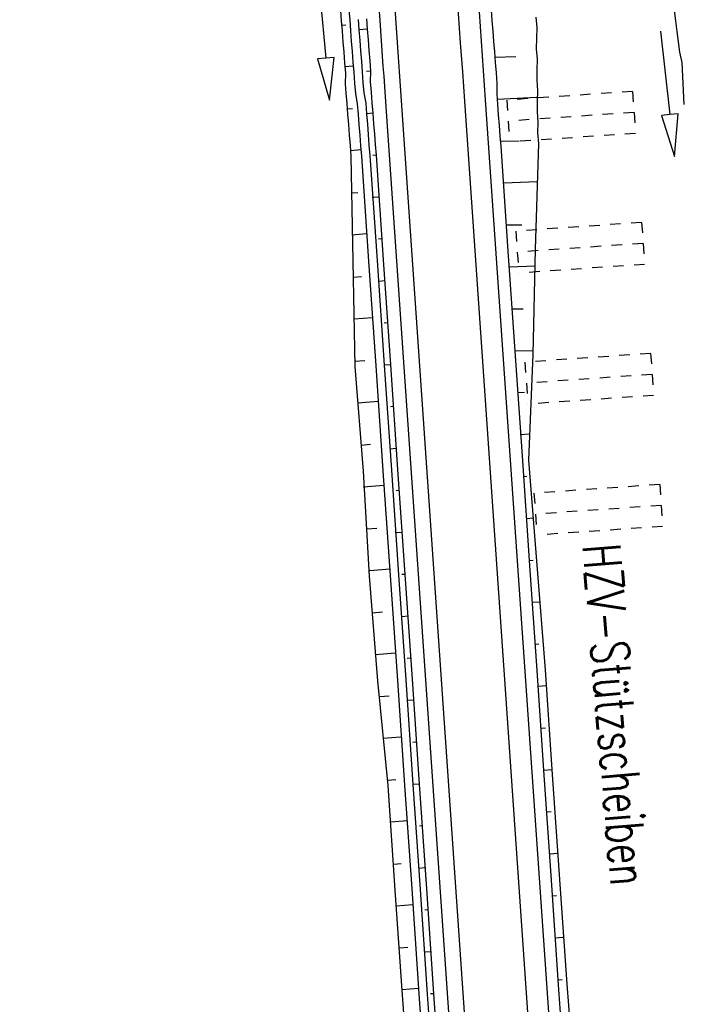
# Model space of a CAD drawing. Extents: x 447693 to 448165, y 439527 to 440695.
# Tile 6 of 88: x 447896 to 447927, y 439603 to 439650. Entities that reach past the tile are written whole.
import ezdxf

# ---------------------------------------------------------------- set-up
doc = ezdxf.new("R2010")
doc.units = 0
doc.header["$LTSCALE"] = 2
doc.header["$MEASUREMENT"] = 0
for name, pattern in [('ACAD_ISO05W100', [0.5, 0.25, -0.25]), ('AUSGEZOGEN', [0]), ('PUNKTX2', [0.5, 0.25, -0.25])]:
    doc.linetypes.add(name, pattern=pattern)
for name, color, linetype in [('DB-GRABEN', 15, 'AUSGEZOGEN'), ('DB-HZV-Stützscheiben', 15, 'CONTINUOUS'), ('DB-Wegboeschungen', 15, 'CONTINUOUS'), ('DB-Wege', 15, 'CONTINUOUS'), ('FBRTOP', 250, 'AUSGEZOGEN')]:
    doc.layers.add(name, color=color, linetype=linetype)
doc.styles.add('ROMANS', font='romans.shx', dxfattribs={"width": 0.8})

msp = doc.modelspace()

# ---------------------------------------------------------------- linework, layer by layer
at = {"layer": 'DB-GRABEN', "linetype": 'Continuous'}
for p, q in [((447927.095, 439650.519), (447927.158, 439650.023)), ((447927.158, 439650.023), (447927.22, 439649.527)), ((447926.441, 439649.541), (447926.883, 439645.565)), ((447927.22, 439649.527), (447927.283, 439649.03)), ((447927.283, 439649.03), (447927.346, 439648.534)), ((447927.346, 439648.534), (447927.458, 439648.045)), ((447927.458, 439648.045), (447927.56, 439646.042)), ((447926.883, 439645.565), (447926.485, 439645.521)), ((447926.485, 439645.521), (447927.104, 439643.577)), ((447927.28, 439645.609), (447926.883, 439645.565)), ((447927.104, 439643.577), (447927.28, 439645.609))]:
    msp.add_line(p, q, dxfattribs=at)
at = {"layer": 'DB-HZV-Stützscheiben', "linetype": 'PUNKTX2'}
for p, q in [((447925.116, 439646.671), (447919.13, 439646.257)), ((447919.13, 439646.257), (447919.268, 439644.262)), ((447925.116, 439646.671), (447925.254, 439644.675)), ((447925.254, 439644.675), (447919.268, 439644.262)), ((447925.546, 439640.436), (447919.561, 439640.022)), ((447925.546, 439640.436), (447925.684, 439638.44)), ((447919.561, 439640.022), (447919.698, 439638.027)), ((447925.684, 439638.44), (447919.698, 439638.027)), ((447925.977, 439634.2), (447919.991, 439633.787)), ((447925.977, 439634.2), (447926.115, 439632.205)), ((447919.991, 439633.787), (447920.129, 439631.792)), ((447926.115, 439632.205), (447920.129, 439631.792)), ((447926.407, 439627.965), (447920.422, 439627.552)), ((447920.422, 439627.552), (447920.56, 439625.557)), ((447926.407, 439627.965), (447926.545, 439625.97)), ((447926.545, 439625.97), (447920.56, 439625.557))]:
    msp.add_line(p, q, dxfattribs=at)
at = {"layer": 'DB-HZV-Stützscheiben', "linetype": 'ACAD_ISO05W100'}
for p, q in [((447925.185, 439645.673), (447919.199, 439645.26)), ((447925.615, 439639.438), (447919.63, 439639.025)), ((447926.046, 439633.203), (447920.06, 439632.789)), ((447926.476, 439626.968), (447920.491, 439626.554))]:
    msp.add_line(p, q, dxfattribs=at)
at = {"layer": 'DB-Wegboeschungen', "linetype": 'Continuous'}
for p, q in [((447910.136, 439652.236), (447910.509, 439648.254)), ((447911.212, 439650.529), (447911.251, 439650.031)), ((447911.611, 439650.56), (447911.65, 439650.062)), ((447918.383, 439650.541), (447918.422, 439650.043)), ((447911.251, 439650.031), (447911.29, 439649.532)), ((447911.65, 439650.062), (447911.689, 439649.564)), ((447912.049, 439650.093), (447912.088, 439649.595)), ((447912.448, 439650.125), (447912.487, 439649.626)), ((447918.422, 439650.043), (447918.462, 439649.545)), ((447920.516, 439650.208), (447920.555, 439649.709)), ((447911.267, 439649.831), (447911.466, 439649.847)), ((447911.29, 439649.532), (447911.33, 439649.034)), ((447911.689, 439649.564), (447911.728, 439649.065)), ((447912.487, 439649.626), (447912.088, 439649.595)), ((447912.088, 439649.595), (447912.127, 439649.096)), ((447912.487, 439649.626), (447912.526, 439649.128)), ((447918.462, 439649.545), (447918.501, 439649.046)), ((447920.555, 439649.709), (447920.544, 439649.207)), ((447911.728, 439649.065), (447911.768, 439648.567)), ((447912.127, 439649.096), (447912.166, 439648.598)), ((447912.526, 439649.128), (447912.565, 439648.629)), ((447920.544, 439649.207), (447920.534, 439648.704)), ((447911.33, 439649.034), (447911.369, 439648.535)), ((447912.166, 439648.598), (447912.206, 439648.099)), ((447912.565, 439648.629), (447912.604, 439648.131)), ((447918.501, 439649.046), (447918.54, 439648.548)), ((447920.534, 439648.704), (447920.573, 439648.206)), ((447910.509, 439648.254), (447910.111, 439648.216)), ((447910.111, 439648.216), (447910.696, 439646.262)), ((447910.908, 439648.291), (447910.509, 439648.254)), ((447910.696, 439646.262), (447910.908, 439648.291)), ((447911.369, 439648.535), (447911.408, 439648.037)), ((447911.768, 439648.567), (447911.807, 439648.068)), ((447912.604, 439648.131), (447912.644, 439647.632)), ((447918.54, 439648.548), (447918.579, 439648.049)), ((447918.56, 439648.298), (447919.56, 439648.327)), ((447920.573, 439648.206), (447920.562, 439647.704)), ((447911.408, 439648.037), (447911.447, 439647.538)), ((447911.823, 439647.869), (447911.424, 439647.837)), ((447911.807, 439648.068), (447911.846, 439647.57)), ((447912.206, 439648.099), (447912.245, 439647.601)), ((447918.579, 439648.049), (447918.618, 439647.551)), ((447920.562, 439647.704), (447920.552, 439647.201)), ((447911.447, 439647.538), (447911.437, 439647.036)), ((447911.846, 439647.57), (447911.885, 439647.071)), ((447912.245, 439647.601), (447912.284, 439647.103)), ((447912.644, 439647.632), (447912.444, 439647.617)), ((447912.644, 439647.632), (447912.633, 439647.13)), ((447918.618, 439647.551), (447918.658, 439647.052)), ((447920.552, 439647.201), (447920.591, 439646.703)), ((447911.437, 439647.036), (447911.472, 439646.587)), ((447911.885, 439647.071), (447911.924, 439646.573)), ((447912.284, 439647.103), (447912.323, 439646.604)), ((447912.633, 439647.13), (447912.672, 439646.632)), ((447918.658, 439647.052), (447918.647, 439646.55)), ((447911.472, 439646.587), (447911.511, 439646.089)), ((447911.924, 439646.573), (447912.014, 439646.078)), ((447912.323, 439646.604), (447912.412, 439646.11)), ((447912.672, 439646.632), (447912.711, 439646.133)), ((447918.647, 439646.55), (447918.686, 439646.051)), ((447918.667, 439646.301), (447920.565, 439646.4)), ((447920.591, 439646.703), (447920.58, 439646.2)), ((447911.511, 439646.089), (447911.55, 439645.59)), ((447911.531, 439645.84), (447911.78, 439645.859)), ((447912.014, 439646.078), (447912.053, 439645.58)), ((447912.412, 439646.11), (447912.452, 439645.611)), ((447912.711, 439646.133), (447912.751, 439645.635)), ((447918.686, 439646.051), (447918.725, 439645.553)), ((447920.58, 439646.2), (447920.57, 439645.698)), ((447911.55, 439645.59), (447911.59, 439645.092)), ((447912.053, 439645.58), (447912.092, 439645.081)), ((447912.751, 439645.635), (447912.452, 439645.611)), ((447912.452, 439645.611), (447912.491, 439645.113)), ((447912.751, 439645.635), (447912.79, 439645.136)), ((447918.725, 439645.553), (447918.765, 439645.054)), ((447920.57, 439645.698), (447920.609, 439645.2)), ((447911.59, 439645.092), (447911.629, 439644.594)), ((447912.092, 439645.081), (447912.131, 439644.583)), ((447912.491, 439645.113), (447912.53, 439644.614)), ((447912.79, 439645.136), (447912.829, 439644.638)), ((447918.765, 439645.054), (447918.804, 439644.556)), ((447920.609, 439645.2), (447920.598, 439644.697)), ((447911.629, 439644.594), (447911.668, 439644.095)), ((447912.131, 439644.583), (447912.17, 439644.084)), ((447912.53, 439644.614), (447912.569, 439644.116)), ((447912.829, 439644.638), (447912.868, 439644.139)), ((447918.804, 439644.556), (447918.843, 439644.058)), ((447920.598, 439644.697), (447920.637, 439644.199)), ((447911.668, 439644.095), (447911.707, 439643.597)), ((447912.17, 439644.084), (447912.21, 439643.586)), ((447912.569, 439644.116), (447912.608, 439643.617)), ((447912.868, 439644.139), (447912.907, 439643.641)), ((447918.823, 439644.307), (447919.725, 439644.327)), ((447918.843, 439644.058), (447919.185, 439639.069)), ((447920.637, 439644.199), (447920.481, 439639.171)), ((447912.186, 439643.885), (447911.688, 439643.846)), ((447911.707, 439643.597), (447911.8, 439638.588)), ((447912.21, 439643.586), (447912.552, 439638.597)), ((447912.608, 439643.617), (447912.951, 439638.629)), ((447912.907, 439643.641), (447912.758, 439643.629)), ((447912.907, 439643.641), (447913.25, 439638.652)), ((447918.98, 439642.313), (447920.579, 439642.389)), ((447911.745, 439641.844), (447912.044, 439641.868)), ((447913.014, 439641.643), (447912.715, 439641.62)), ((447919.087, 439640.315), (447919.839, 439640.324)), ((447912.45, 439639.893), (447911.752, 439639.838)), ((447913.171, 439639.649), (447913.022, 439639.637)), ((447919.185, 439639.069), (447919.528, 439634.081)), ((447920.481, 439639.171), (447920.375, 439634.147)), ((447911.8, 439638.588), (447911.893, 439633.58)), ((447912.552, 439638.597), (447912.894, 439633.609)), ((447912.951, 439638.629), (447913.293, 439633.64)), ((447913.25, 439638.652), (447913.592, 439633.664)), ((447919.244, 439638.321), (447920.494, 439638.37)), ((447911.809, 439637.837), (447912.208, 439637.868)), ((447913.328, 439637.655), (447913.029, 439637.632)), ((447919.401, 439636.327), (447919.903, 439636.317)), ((447912.714, 439635.902), (447911.866, 439635.835)), ((447913.435, 439635.658), (447913.286, 439635.646)), ((447919.508, 439634.33), (447920.359, 439634.347)), ((447919.528, 439634.081), (447919.87, 439629.092)), ((447920.375, 439634.147), (447920.169, 439629.116)), ((447911.874, 439633.83), (447912.372, 439633.869)), ((447912.894, 439633.609), (447913.236, 439628.62)), ((447913.592, 439633.664), (447913.293, 439633.64)), ((447913.293, 439633.64), (447913.635, 439628.652)), ((447913.592, 439633.664), (447913.934, 439628.675)), ((447911.893, 439633.58), (447912.285, 439628.596)), ((447919.665, 439632.336), (447919.964, 439632.359)), ((447913.027, 439631.914), (447912.03, 439631.836)), ((447913.749, 439631.67), (447913.599, 439631.658)), ((447919.772, 439630.338), (447920.22, 439630.373)), ((447912.187, 439629.842), (447912.636, 439629.877)), ((447913.856, 439629.672), (447913.557, 439629.649)), ((447919.87, 439629.092), (447920.212, 439624.103)), ((447920.169, 439629.116), (447920.561, 439624.131)), ((447912.285, 439628.596), (447912.578, 439623.603)), ((447913.236, 439628.62), (447913.579, 439623.632)), ((447913.635, 439628.652), (447913.977, 439623.663)), ((447913.934, 439628.675), (447914.276, 439623.687)), ((447919.929, 439628.344), (447920.078, 439628.356)), ((447913.291, 439627.923), (447912.294, 439627.844)), ((447914.013, 439627.678), (447913.863, 439627.667)), ((447920.085, 439626.35), (447920.384, 439626.374)), ((447912.451, 439625.85), (447912.95, 439625.889)), ((447914.12, 439625.681), (447913.82, 439625.657)), ((447920.192, 439624.353), (447920.392, 439624.368)), ((447913.555, 439623.931), (447912.608, 439623.856)), ((447920.212, 439624.103), (447920.554, 439619.115)), ((447920.561, 439624.131), (447920.953, 439619.146)), ((447912.578, 439623.603), (447912.97, 439618.619)), ((447913.579, 439623.632), (447913.921, 439618.643)), ((447913.977, 439623.663), (447914.32, 439618.675)), ((447914.276, 439623.687), (447914.127, 439623.675)), ((447914.276, 439623.687), (447914.619, 439618.698)), ((447920.349, 439622.359), (447920.698, 439622.386)), ((447912.715, 439621.859), (447913.213, 439621.898)), ((447914.433, 439621.693), (447914.134, 439621.669)), ((447920.456, 439620.361), (447920.656, 439620.377)), ((447913.819, 439619.939), (447912.872, 439619.865)), ((447914.54, 439619.695), (447914.391, 439619.683)), ((447920.554, 439619.115), (447920.896, 439614.126)), ((447920.953, 439619.146), (447921.295, 439614.158)), ((447912.97, 439618.619), (447913.462, 439613.642)), ((447913.921, 439618.643), (447914.263, 439613.655)), ((447914.32, 439618.675), (447914.662, 439613.686)), ((447914.619, 439618.698), (447914.961, 439613.71)), ((447920.613, 439618.367), (447921.012, 439618.399)), ((447913.078, 439617.875), (447913.527, 439617.91)), ((447914.697, 439617.701), (447914.398, 439617.678)), ((447920.77, 439616.373), (447920.969, 439616.389)), ((447914.083, 439615.948), (447913.235, 439615.881)), ((447914.804, 439615.703), (447914.654, 439615.692)), ((447920.877, 439614.376), (447921.276, 439614.407)), ((447913.442, 439613.891), (447913.841, 439613.922)), ((447920.896, 439614.126), (447921.239, 439609.138)), ((447921.295, 439614.158), (447921.637, 439609.169)), ((447913.462, 439613.642), (447913.804, 439608.653)), ((447914.263, 439613.655), (447914.601, 439608.716)), ((447914.961, 439613.71), (447914.662, 439613.686)), ((447914.662, 439613.686), (447915.004, 439608.698)), ((447914.961, 439613.71), (447915.303, 439608.721)), ((447921.034, 439612.382), (447921.233, 439612.397)), ((447914.396, 439611.96), (447913.599, 439611.897)), ((447915.118, 439611.716), (447914.968, 439611.704)), ((447921.191, 439610.388), (447921.539, 439610.415)), ((447913.756, 439609.903), (447914.105, 439609.931)), ((447915.225, 439609.718), (447914.926, 439609.695)), ((447921.239, 439609.138), (447921.581, 439604.149)), ((447921.637, 439609.169), (447921.98, 439604.181)), ((447913.804, 439608.653), (447914.146, 439603.665)), ((447914.601, 439608.716), (447914.944, 439603.728)), ((447915.004, 439608.698), (447915.346, 439603.709)), ((447915.303, 439608.721), (447915.645, 439603.733)), ((447921.298, 439608.39), (447921.497, 439608.406)), ((447914.66, 439607.968), (447913.863, 439607.906)), ((447915.382, 439607.724), (447915.232, 439607.712)), ((447921.454, 439606.396), (447921.803, 439606.424)), ((447914.019, 439605.912), (447914.418, 439605.943)), ((447915.538, 439605.73), (447915.239, 439605.707)), ((447921.561, 439604.399), (447921.761, 439604.414)), ((447921.581, 439604.149), (447921.923, 439599.161)), ((447921.98, 439604.181), (447922.372, 439599.196)), ((447914.924, 439603.977), (447914.126, 439603.914)), ((447914.146, 439603.665), (447914.538, 439598.68)), ((447914.944, 439603.728), (447915.286, 439598.739)), ((447915.346, 439603.709), (447915.689, 439598.721)), ((447915.645, 439603.733), (447915.496, 439603.721)), ((447915.645, 439603.733), (447915.988, 439598.744))]:
    msp.add_line(p, q, dxfattribs=at)
at = {"layer": 'DB-Wege', "linetype": 'Continuous'}
for p, q in [((447924.118, 439559.683), (447918.123, 439646.272)), ((447919.397, 439559.107), (447913.384, 439645.944)), ((447920.145, 439559.159), (447914.133, 439645.996)), ((447923.127, 439559.515), (447917.125, 439646.203))]:
    msp.add_line(p, q, dxfattribs=at)
for major_axis, start_param, end_param in [((1983.313, 269.209), -0.065786, 0.023463), ((1984.304, 269.336), -0.065782, 0.023467), ((1980.325, 268.916), -0.065842, -0.047296), ((1978.424, 277.208), -0.070083, -0.066211)]:
    msp.add_ellipse((445920.406, 439507.957), major_axis=major_axis, ratio=1, start_param=start_param, end_param=end_param, dxfattribs=at)
at = {"layer": 'FBRTOP'}
for points in [[(447863.757, 440675.122, 0.000001), (447863.91, 440674.157, -0.000001), (447871.768, 440624.779), (447883.554, 440550.71, -0.000005), (447893.375, 440488.987, 0.000006), (447903.196, 440427.263, 0.000001), (447911.053, 440377.884, -0.000001), (447918.911, 440328.506), (447930.697, 440254.437, -0.000002), (447938.554, 440205.059, 0.000002), (447946.411, 440155.68), (447958.197, 440081.611), (447966.054, 440032.233, 0.000001), (447971.947, 439995.199, -0.000001), (447977.84, 439958.164, -0.000005), (447983.732, 439921.13, 0.000005), (447989.625, 439884.096, 0.000004), (447997.482, 439834.718, -0.000003), (448005.34, 439785.34, 0), (448016.799, 439713.325, -0.000001), (448024.983, 439661.892, -0.000001), (448032.84, 439612.513, 0.000002), (448040.697, 439563.134), (448042.115, 439554.224, -0.000002)], [(447926.482, 440062.971), (447932.229, 440026.851, 0.000001), (447938.122, 439989.817), (447944.015, 439952.782, -0.000005), (447949.908, 439915.748, 0.000005), (447955.8, 439878.714, 0.000004), (447963.658, 439829.336, -0.000003), (447971.515, 439779.957), (447982.975, 439707.942), (447991.158, 439656.51, -0.000001), (447999.015, 439607.131, 0.000002), (448006.872, 439557.752), (448008.29, 439548.841, -0.000002)]]:
    msp.add_lwpolyline(points, format="xyb", dxfattribs=at)
at = {"layer": 'FBRTOP', "const_width": 0.5}
for points in [[(447874.057, 440515.262, 0.001447), (447878.561, 440486.63, 0.000006), (447888.382, 440424.906, 0.000001), (447896.24, 440375.527, -0.000001), (447904.097, 440326.148), (447915.883, 440252.08, -0.000002), (447923.74, 440202.702, 0.000002), (447931.597, 440153.323), (447943.383, 440079.254), (447951.24, 440029.876, 0.000001), (447957.133, 439992.842, -0.000001), (447963.026, 439955.807, -0.000005), (447968.919, 439918.773, 0.000005), (447974.811, 439881.739, 0.000004), (447982.669, 439832.361, -0.000003), (447990.526, 439782.982, 0), (448001.985, 439710.967, -0.000001), (448010.169, 439659.535, -0.000001), (448018.026, 439610.156, 0.000002), (448025.883, 439560.777), (448027.301, 439551.866, -0.000002)], [(447869.981, 440514.593, -0.002287), (447874.611, 440486.001, 0.000006), (447884.432, 440424.278, 0.000001), (447892.289, 440374.899, -0.000001), (447900.147, 440325.52), (447911.933, 440251.452, -0.000002), (447919.79, 440202.073, 0.000002), (447927.647, 440152.695), (447939.433, 440078.626), (447947.29, 440029.248, 0.000001), (447953.183, 439992.213, -0.000001), (447959.076, 439955.179, -0.000005), (447964.968, 439918.145, 0.000005), (447970.861, 439881.111, 0.000004), (447978.718, 439831.732, -0.000003), (447986.576, 439782.354, 0), (447998.035, 439710.339, -0.000001), (448006.219, 439658.907, -0.000001), (448014.076, 439609.528, 0.000002), (448021.933, 439560.149), (448023.351, 439551.238, -0.000002)]]:
    msp.add_lwpolyline(points, format="xyb", dxfattribs=at)

# ---------------------------------------------------------------- texts
at = {"layer": 'DB-HZV-Stützscheiben', "linetype": 'Continuous', "style": 'ROMANS', "oblique": 360, "width": 0.7}
msp.add_text('HZV-Stützscheiben', height=1.8, rotation=274.7297, dxfattribs=at).set_placement((447922.732, 439625.073))

doc.saveas('drawing.dxf')
